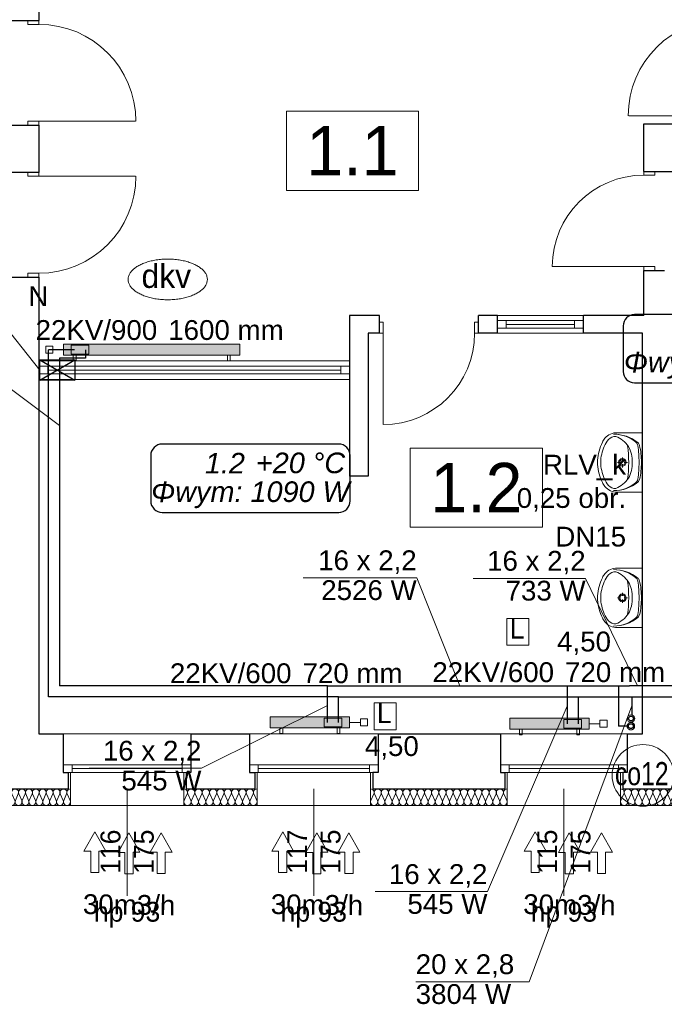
# Model space of a CAD drawing. Header units: millimetres. Extents: x -17429 to 155243, y -2908 to 188569.
# Tile 68 of 113: x 5579 to 11431, y 89510 to 98453. Entities that reach past the tile are written whole.
import ezdxf
from ezdxf.lldxf.tags import DXFTag

# ---------------------------------------------------------------- set-up
doc = ezdxf.new("R2010")
doc.units = ezdxf.units.MM
doc.header["$MEASUREMENT"] = 0
doc.linetypes.add('PHANTOM', pattern=[2.5, 1.25, -0.25, 0.25, -0.25, 0.25, -0.25])
doc.layers.get('0').update_dxf_attribs({"lineweight": 5})
for name, color, linetype in [('#opisy', 7, 'Continuous'), ('#podkład', 252, 'Continuous'), ('Arch ocieplenie', 252, 'Continuous'), ('INWENT wyposarzenie', 252, 'Continuous'), ('IS_Armatura_podłączeniowa_grz._dolnozas.', 255, 'SOLID'), ('IS_Armatura_Therm', 7, 'SOLID'), ('IS_Grafika', 7, 'SOLID'), ('IS_Grzejniki_Plan_rzut', 7, 'SOLID'), ('IS_Opisy_działek_Therm', 7, 'SOLID'), ('IS_Powrót', 5, 'DASH'), ('IS_Text_Armatury_Therm', 7, 'Continuous'), ('IS_Text_Konstrukcji', 7, 'Continuous'), ('IS_Text_Odbiornikow_Therm', 7, 'Continuous'), ('IS_Zasilanie', 1, 'SOLID')]:
    doc.layers.add(name, color=color, linetype=linetype)
for name, color, linetype, lineweight in [('#piony', 7, 'Continuous', 5), ('Arch opisy_Nr_Pióra__1', 252, 'Continuous', 25), ('Arch opisy_Nr_Pióra__21', 252, 'Continuous', 13), ('INWENT OPISY_Nr_Pióra__21', 252, 'Continuous', 13), ('INWENT wyposarzenie_Nr_Pióra__21', 252, 'Continuous', 13), ('INWENT. DRZWI_Nr_Pióra__21', 7, 'Continuous', 13), ('INWENT. OKNA_Nr_Pióra__5', 7, 'Continuous', 13), ('INWENT.ŚCIANY_Nr_Pióra__1', 252, 'Continuous', 25), ('INWENT.ŚCIANY_Nr_Pióra__21', 7, 'Continuous', 13)]:
    doc.layers.add(name, color=color, linetype=linetype, lineweight=lineweight)
doc.layers.add('arch izolacje_Nr_Pióra__3', color=7, linetype='Continuous', lineweight=13, true_color=0xff6600)
doc.layers.add('Arch ocieplenie_Nr_Pióra__22', color=7, linetype='Continuous', lineweight=9, true_color=0x7f7f7f)
doc.styles.add('ARIAL', font='arial.ttf', dxfattribs={"width": 0.75})
doc.styles.add('GENERATED_STYLE_2', font='txt')
doc.styles.add('GENERATED_STYLE_3', font='txt')
doc.styles.add('MtXpl_Arial', font='txt', dxfattribs={"height": 0.2})
doc.styles.get("Standard").update_dxf_attribs({"font": 'arial.ttf', "bigfont": 'BIGFONT.SHX'})
tags = doc.linetypes.add('DASH', pattern=[15, 10, -5]).pattern_tags.tags
tags[6:7] = [DXFTag(74, 4), DXFTag(75, 0), DXFTag(340, '0'), DXFTag(46, 0.0), DXFTag(50, 0.0), DXFTag(44, 0.0), DXFTag(45, 0.0)]
tags[4:5] = [DXFTag(74, 4), DXFTag(75, 0), DXFTag(340, '0'), DXFTag(46, 0.0), DXFTag(50, 0.0), DXFTag(44, 0.0), DXFTag(45, 0.0)]
tags = doc.linetypes.add('SOLID', pattern=[10, 10, 0]).pattern_tags.tags
tags[6:7] = [DXFTag(74, 4), DXFTag(75, 0), DXFTag(340, '0'), DXFTag(46, 0.0), DXFTag(50, 0.0), DXFTag(44, 0.0), DXFTag(45, 0.0)]
tags[4:5] = [DXFTag(74, 4), DXFTag(75, 0), DXFTag(340, '0'), DXFTag(46, 0.0), DXFTag(50, 0.0), DXFTag(44, 0.0), DXFTag(45, 0.0)]

# ---------------------------------------------------------------- blocks, each defined once
blk = doc.blocks.new('Izolacja cieplna 14_99', base_point=(6039.1, 91465.9))
at = {"layer": 'Arch ocieplenie_Nr_Pióra__22', "linetype": 'Continuous'}
for p, q in [((4687.8, 91421.2), (4661.7, 91360.6)), ((4719.2, 91360.6), (4693.1, 91421.2)), ((4750.5, 91421.2), (4724.4, 91360.6)), ((4781.9, 91360.6), (4755.8, 91421.2)), ((4813.3, 91421.2), (4787.2, 91360.6)), ((4844.6, 91360.6), (4818.5, 91421.2)), ((4876, 91421.2), (4849.9, 91360.6)), ((4907.3, 91360.6), (4881.3, 91421.2)), ((4938.7, 91421.2), (4912.6, 91360.6)), ((4970.1, 91360.6), (4944, 91421.2)), ((5001.4, 91421.2), (4975.3, 91360.6)), ((5032.8, 91360.6), (5006.7, 91421.2)), ((5064.2, 91421.2), (5038.1, 91360.6)), ((5095.5, 91360.6), (5069.4, 91421.2)), ((5126.9, 91421.2), (5100.8, 91360.6)), ((5158.3, 91360.6), (5132.2, 91421.2)), ((5189.6, 91421.2), (5163.5, 91360.6)), ((5221, 91360.6), (5194.9, 91421.2)), ((5252.3, 91421.2), (5226.3, 91360.6)), ((5283.7, 91360.6), (5257.6, 91421.2)), ((5315.1, 91421.2), (5289, 91360.6)), ((5346.4, 91360.6), (5320.3, 91421.2)), ((5377.8, 91421.2), (5351.7, 91360.6)), ((5409.2, 91360.6), (5383.1, 91421.2)), ((5440.5, 91421.2), (5414.4, 91360.6)), ((5471.9, 91360.6), (5445.8, 91421.2)), ((5503.3, 91421.2), (5477.2, 91360.6)), ((5534.6, 91360.6), (5508.5, 91421.2)), ((5566, 91421.2), (5539.9, 91360.6)), ((5597.3, 91360.6), (5571.3, 91421.2)), ((5628.7, 91421.2), (5602.6, 91360.6)), ((5660.1, 91360.6), (5634, 91421.2)), ((5691.4, 91421.2), (5665.3, 91360.6)), ((5722.8, 91360.6), (5696.7, 91421.2)), ((5754.2, 91421.2), (5728.1, 91360.6)), ((5785.5, 91360.6), (5759.4, 91421.2)), ((5816.9, 91421.2), (5790.8, 91360.6)), ((5848.3, 91360.6), (5822.2, 91421.2)), ((5879.6, 91421.2), (5853.5, 91360.6)), ((5911, 91360.6), (5884.9, 91421.2)), ((5942.3, 91421.2), (5916.3, 91360.6)), ((5973.7, 91360.6), (5947.6, 91421.2)), ((6005.1, 91421.2), (5979, 91360.6)), ((6036.4, 91360.6), (6010.3, 91421.2))]:
    blk.add_line(p, q, dxfattribs=at)
for centre, start_param, end_param in [((4659.1, 91434), 1.158004, 3.141593), ((4721.8, 91434), 1.158004, 5.125183), ((4784.5, 91434), 1.158004, 5.125183), ((4847.3, 91434), 1.158004, 5.125183), ((4910, 91434), 1.158004, 5.125183), ((4972.7, 91434), 1.158004, 5.125183), ((5035.4, 91434), 1.158004, 5.125183), ((5098.2, 91434), 1.158004, 5.125183), ((5160.9, 91434), 1.158004, 5.125183), ((5223.6, 91434), 1.158004, 5.125183), ((5286.3, 91434), 1.158004, 5.125183), ((5349.1, 91434), 1.158004, 5.125183), ((5411.8, 91434), 1.158004, 5.125183), ((5474.5, 91434), 1.158004, 5.125183), ((5537.3, 91434), 1.158004, 5.125183), ((5600, 91434), 1.158004, 5.125183), ((5662.7, 91434), 1.158004, 5.125183), ((5725.4, 91434), 1.158004, 5.125183), ((5788.2, 91434), 1.158004, 5.125183), ((5850.9, 91434), 1.158004, 5.125183), ((5913.6, 91434), 1.158004, 5.125183), ((5976.3, 91434), 1.158004, 5.125183), ((6039.1, 91434), 3.141593, 5.125182), ((4690.4, 91347.8), 4.299595, 8.266775), ((4753.2, 91347.8), 4.299595, 8.266775), ((4815.9, 91347.8), 4.299595, 8.266775), ((4878.6, 91347.8), 4.299595, 8.266775), ((4941.3, 91347.8), 4.299595, 8.266775), ((5004.1, 91347.8), 4.299595, 8.266775), ((5066.8, 91347.8), 4.299595, 8.266775), ((5129.5, 91347.8), 4.299595, 8.266775), ((5192.3, 91347.8), 4.299595, 8.266775), ((5255, 91347.8), 4.299595, 8.266775), ((5317.7, 91347.8), 4.299595, 8.266775), ((5380.4, 91347.8), 4.299595, 8.266775), ((5443.2, 91347.8), 4.299595, 8.266775), ((5505.9, 91347.8), 4.299595, 8.266775), ((5568.6, 91347.8), 4.299595, 8.266775), ((5631.3, 91347.8), 4.299595, 8.266775), ((5694.1, 91347.8), 4.299595, 8.266775), ((5756.8, 91347.8), 4.299595, 8.266775), ((5819.5, 91347.8), 4.299595, 8.266775), ((5882.3, 91347.8), 4.299595, 8.266775), ((5945, 91347.8), 4.299595, 8.266775), ((6007.7, 91347.8), 4.299595, 8.266775)]:
    blk.add_ellipse(centre, major_axis=(0, -31.9), ratio=0.983133, start_param=start_param, end_param=end_param, dxfattribs=at)
blk = doc.blocks.new('Izolacja cieplna 14_100', base_point=(12014.1, 91465.9))
at = {"layer": 'Arch ocieplenie_Nr_Pióra__22', "linetype": 'Continuous'}
for p, q in [((11064, 91421.2), (11036.8, 91360.6)), ((11096.7, 91360.6), (11069.5, 91421.2)), ((11129.3, 91421.2), (11102.1, 91360.6)), ((11162, 91360.6), (11134.8, 91421.2)), ((11194.7, 91421.2), (11167.5, 91360.6)), ((11227.3, 91360.6), (11200.1, 91421.2)), ((11260, 91421.2), (11232.8, 91360.6)), ((11292.7, 91360.6), (11265.5, 91421.2)), ((11325.3, 91421.2), (11298.1, 91360.6)), ((11358, 91360.6), (11330.8, 91421.2)), ((11390.7, 91421.2), (11363.5, 91360.6)), ((11423.3, 91360.6), (11396.1, 91421.2)), ((11456, 91421.2), (11428.8, 91360.6)), ((11488.7, 91360.6), (11461.5, 91421.2)), ((11521.3, 91421.2), (11494.1, 91360.6)), ((11554, 91360.6), (11526.8, 91421.2)), ((11586.7, 91421.2), (11559.5, 91360.6)), ((11619.3, 91360.6), (11592.1, 91421.2)), ((11652, 91421.2), (11624.8, 91360.6)), ((11684.7, 91360.6), (11657.5, 91421.2)), ((11717.3, 91421.2), (11690.1, 91360.6)), ((11750, 91360.6), (11722.8, 91421.2)), ((11782.7, 91421.2), (11755.5, 91360.6)), ((11815.3, 91360.6), (11788.1, 91421.2)), ((11848, 91421.2), (11820.8, 91360.6)), ((11880.7, 91360.6), (11853.5, 91421.2)), ((11913.3, 91421.2), (11886.1, 91360.6)), ((11946, 91360.6), (11918.8, 91421.2)), ((11978.7, 91421.2), (11951.5, 91360.6)), ((12011.3, 91360.6), (11984.1, 91421.2))]:
    blk.add_line(p, q, dxfattribs=at)
for centre, start_param, end_param in [((11034.1, 91434), 2.7288, 4.712389), ((11099.4, 91434), 2.7288, 6.695979), ((11164.7, 91434), 2.7288, 6.695979), ((11230.1, 91434), 2.7288, 6.695979), ((11295.4, 91434), 2.7288, 6.695979), ((11360.7, 91434), 2.7288, 6.695979), ((11426.1, 91434), 2.7288, 6.695979), ((11491.4, 91434), 2.7288, 6.695979), ((11556.7, 91434), 2.7288, 6.695979), ((11622.1, 91434), 2.7288, 6.695979), ((11687.4, 91434), 2.7288, 6.695979), ((11752.7, 91434), 2.7288, 6.695979), ((11818.1, 91434), 2.7288, 6.695979), ((11883.4, 91434), 2.7288, 6.695979), ((11948.7, 91434), 2.7288, 6.695979), ((12014.1, 91434), 4.712389, 6.695979), ((11066.7, 91347.8), 5.870392, 9.837571), ((11132.1, 91347.8), 5.870392, 9.837571), ((11197.4, 91347.8), 5.870392, 9.837571), ((11262.7, 91347.8), 5.870392, 9.837571), ((11328.1, 91347.8), 5.870392, 9.837571), ((11393.4, 91347.8), 5.870392, 9.837571), ((11458.7, 91347.8), 5.870392, 9.837571), ((11524.1, 91347.8), 5.870392, 9.837571), ((11589.4, 91347.8), 5.870392, 9.837571), ((11654.7, 91347.8), 5.870392, 9.837571), ((11720.1, 91347.8), 5.870392, 9.837571), ((11785.4, 91347.8), 5.870392, 9.837571), ((11850.7, 91347.8), 5.870392, 9.837571), ((11916.1, 91347.8), 5.870392, 9.837571), ((11981.4, 91347.8), 5.870392, 9.837571)]:
    blk.add_ellipse(centre, major_axis=(-32.7, 0), ratio=0.976583, start_param=start_param, end_param=end_param, dxfattribs=at)
blk = doc.blocks.new('Izolacja cieplna 14_106', base_point=(10004.1, 91465.9))
at = {"layer": 'Arch ocieplenie_Nr_Pióra__22', "linetype": 'Continuous'}
for p, q in [((8794, 91421.2), (8766.8, 91360.6)), ((8826.6, 91360.6), (8799.4, 91421.2)), ((8859.2, 91421.2), (8832.1, 91360.6)), ((8891.9, 91360.6), (8864.7, 91421.2)), ((8924.5, 91421.2), (8897.3, 91360.6)), ((8957.1, 91360.6), (8930, 91421.2)), ((8989.8, 91421.2), (8962.6, 91360.6)), ((9022.4, 91360.6), (8995.2, 91421.2)), ((9055, 91421.2), (9027.9, 91360.6)), ((9087.6, 91360.6), (9060.5, 91421.2)), ((9120.3, 91421.2), (9093.1, 91360.6)), ((9152.9, 91360.6), (9125.8, 91421.2)), ((9185.5, 91421.2), (9158.4, 91360.6)), ((9218.2, 91360.6), (9191, 91421.2)), ((9250.8, 91421.2), (9223.7, 91360.6)), ((9283.4, 91360.6), (9256.3, 91421.2)), ((9316.1, 91421.2), (9288.9, 91360.6)), ((9348.7, 91360.6), (9321.5, 91421.2)), ((9381.3, 91421.2), (9354.2, 91360.6)), ((9414, 91360.6), (9386.8, 91421.2)), ((9446.6, 91421.2), (9419.4, 91360.6)), ((9479.2, 91360.6), (9452.1, 91421.2)), ((9511.9, 91421.2), (9484.7, 91360.6)), ((9544.5, 91360.6), (9517.3, 91421.2)), ((9577.1, 91421.2), (9550, 91360.6)), ((9609.7, 91360.6), (9582.6, 91421.2)), ((9642.4, 91421.2), (9615.2, 91360.6)), ((9675, 91360.6), (9647.9, 91421.2)), ((9707.6, 91421.2), (9680.5, 91360.6)), ((9740.3, 91360.6), (9713.1, 91421.2)), ((9772.9, 91421.2), (9745.8, 91360.6)), ((9805.5, 91360.6), (9778.4, 91421.2)), ((9838.2, 91421.2), (9811, 91360.6)), ((9870.8, 91360.6), (9843.7, 91421.2)), ((9903.4, 91421.2), (9876.3, 91360.6)), ((9936.1, 91360.6), (9908.9, 91421.2)), ((9968.7, 91421.2), (9941.5, 91360.6)), ((10001.3, 91360.6), (9974.2, 91421.2))]:
    blk.add_line(p, q, dxfattribs=at)
for centre, start_param, end_param in [((8764.1, 91434), 2.7288, 4.712389), ((8829.3, 91434), 2.7288, 6.695979), ((8894.6, 91434), 2.7288, 6.695979), ((8959.9, 91434), 2.7288, 6.695979), ((9025.1, 91434), 2.7288, 6.695979), ((9090.4, 91434), 2.7288, 6.695979), ((9155.7, 91434), 2.7288, 6.695979), ((9220.9, 91434), 2.7288, 6.695979), ((9286.2, 91434), 2.7288, 6.695979), ((9351.4, 91434), 2.7288, 6.695979), ((9416.7, 91434), 2.7288, 6.695979), ((9482, 91434), 2.7288, 6.695979), ((9547.2, 91434), 2.7288, 6.695979), ((9612.5, 91434), 2.7288, 6.695979), ((9677.8, 91434), 2.7288, 6.695979), ((9743, 91434), 2.7288, 6.695979), ((9808.3, 91434), 2.7288, 6.695979), ((9873.5, 91434), 2.7288, 6.695979), ((9938.8, 91434), 2.7288, 6.695979), ((10004.1, 91434), 4.712389, 6.695979), ((8796.7, 91347.8), 5.870392, 9.837571), ((8862, 91347.8), 5.870392, 9.837571), ((8927.2, 91347.8), 5.870392, 9.837571), ((8992.5, 91347.8), 5.870392, 9.837571), ((9057.8, 91347.8), 5.870392, 9.837571), ((9123, 91347.8), 5.870392, 9.837571), ((9188.3, 91347.8), 5.870392, 9.837571), ((9253.5, 91347.8), 5.870392, 9.837571), ((9318.8, 91347.8), 5.870392, 9.837571), ((9384.1, 91347.8), 5.870392, 9.837571), ((9449.3, 91347.8), 5.870392, 9.837571), ((9514.6, 91347.8), 5.870392, 9.837571), ((9579.9, 91347.8), 5.870392, 9.837571), ((9645.1, 91347.8), 5.870392, 9.837571), ((9710.4, 91347.8), 5.870392, 9.837571), ((9775.6, 91347.8), 5.870392, 9.837571), ((9840.9, 91347.8), 5.870392, 9.837571), ((9906.2, 91347.8), 5.870392, 9.837571), ((9971.4, 91347.8), 5.870392, 9.837571)]:
    blk.add_ellipse(centre, major_axis=(-32.6, 0), ratio=0.977633, start_param=start_param, end_param=end_param, dxfattribs=at)
blk = doc.blocks.new('Izolacja cieplna 14_107', base_point=(7069.1, 91465.9))
at = {"layer": 'Arch ocieplenie_Nr_Pióra__22', "linetype": 'Continuous'}
for p, q in [((7071.9, 91360.6), (7099.5, 91421.2)), ((7105.1, 91421.2), (7132.8, 91360.6)), ((7138.4, 91360.6), (7166, 91421.2)), ((7171.6, 91421.2), (7199.3, 91360.6)), ((7204.9, 91360.6), (7232.5, 91421.2)), ((7238.1, 91421.2), (7265.8, 91360.6)), ((7271.4, 91360.6), (7299, 91421.2)), ((7304.6, 91421.2), (7332.3, 91360.6)), ((7337.9, 91360.6), (7365.5, 91421.2)), ((7371.1, 91421.2), (7398.8, 91360.6)), ((7404.4, 91360.6), (7432, 91421.2)), ((7437.6, 91421.2), (7465.3, 91360.6)), ((7470.9, 91360.6), (7498.5, 91421.2)), ((7504.1, 91421.2), (7531.8, 91360.6)), ((7537.4, 91360.6), (7565, 91421.2)), ((7570.6, 91421.2), (7598.3, 91360.6)), ((7603.9, 91360.6), (7631.5, 91421.2)), ((7637.1, 91421.2), (7664.8, 91360.6)), ((7670.4, 91360.6), (7698, 91421.2)), ((7703.6, 91421.2), (7731.3, 91360.6))]:
    blk.add_line(p, q, dxfattribs=at)
for centre, start_param, end_param in [((7069.1, 91434), 5.870392, 7.853982), ((7135.6, 91434), 5.870392, 9.837571), ((7202.1, 91434), 5.870392, 9.837571), ((7268.6, 91434), 5.870392, 9.837571), ((7335.1, 91434), 5.870392, 9.837571), ((7401.6, 91434), 5.870392, 9.837571), ((7468.1, 91434), 5.870392, 9.837571), ((7534.6, 91434), 5.870392, 9.837571), ((7601.1, 91434), 5.870392, 9.837571), ((7667.6, 91434), 5.870392, 9.837571), ((7734.1, 91434), 1.570796, 3.554385), ((7102.3, 91347.8), 2.728799, 6.695979), ((7168.8, 91347.8), 2.728799, 6.695979), ((7235.3, 91347.8), 2.728799, 6.695979), ((7301.8, 91347.8), 2.728799, 6.695979), ((7368.3, 91347.8), 2.728799, 6.695979), ((7434.8, 91347.8), 2.728799, 6.695979), ((7501.3, 91347.8), 2.728799, 6.695979), ((7567.8, 91347.8), 2.728799, 6.695979), ((7634.3, 91347.8), 2.728799, 6.695979), ((7700.8, 91347.8), 2.728799, 6.695979)]:
    blk.add_ellipse(centre, major_axis=(33.2, 0), ratio=0.95945, start_param=start_param, end_param=end_param, dxfattribs=at)
blk = doc.blocks.new('Symbol Umywalka 14_256', base_point=(10824, 94162))
at = {"layer": 'INWENT wyposarzenie_Nr_Pióra__21', "color": 252, "linetype": 'Continuous'}
for p, q in [((11234.1, 94702), (11005.6, 94702)), ((11234.1, 94162), (11234.1, 94702)), ((11050.7, 94477.3), (11050.7, 94448.5)), ((11234.1, 94517), (11234.1, 94346.9)), ((11034.1, 94431.8), (11005.3, 94431.8)), ((11050.7, 94415.2), (11050.7, 94386.4)), ((11096.2, 94431.8), (11067.4, 94431.8)), ((11234.1, 94162), (11005.6, 94162))]:
    blk.add_line(p, q, dxfattribs=at)
for radius in [35, 25]:
    blk.add_circle((11050.7, 94431.8), radius, dxfattribs=at)
for centre, radius, start, end in [((11151.4, 94455.4), 293, 140.71494, 170.00224), ((11058.6, 94517.7), 212.8, 141.31519, 152.84286), ((10999.7, 94564.7), 137.4, 87.54482, 141.25458), ((10985.9, 94588), 80.9, 86.06939, 139.19839), ((10976.1, 94348.4), 339.6, 50.74225, 90.98472), ((10974.3, 94382.9), 305.1, 48.60196, 90.75418), ((10903.1, 94444.9), 240.7, 32.84422, 68.44807), ((11267.7, 94418.3), 444.2, 153.7403, 175.79476), ((10123.3, 94431.9), 984.9, 351.17345, 8.82043), ((10899.2, 94451.3), 240.6, 355.39402, 31.05606), ((11146.3, 94578), 45, 7.90792, 48.60197), ((10048, 94425.5), 1153.8, 0.32245, 7.90792), ((11162.5, 94576.5), 45, 12.77149, 50.74225), ((10547.2, 94437.1), 675.9, 359.56719, 12.77149), ((11094, 94432), 270, 175.98758, 184.01242), ((11170.7, 94432), 316.7, 166.43339, 193.56661), ((11267.7, 94445.6), 444.2, 184.20524, 206.2597), ((11151.4, 94408.5), 293, 189.99776, 219.28506), ((10899.2, 94412.6), 240.6, 328.94394, 4.60598), ((10048, 94437.1), 1153.8, 352.16955, 359.75502), ((10547.2, 94426.2), 675.9, 347.30598, 0.51028), ((10903.1, 94419.1), 240.7, 291.55193, 327.15578), ((11146.5, 94286.1), 45, 311.47551, 352.16955), ((11162.7, 94287.6), 45, 309.33522, 347.30598), ((11058.6, 94346.2), 212.8, 207.15714, 218.68481), ((10999.7, 94299.2), 137.4, 218.74542, 272.45518), ((10985.9, 94275.9), 80.9, 220.80161, 273.93061), ((10976, 94515.4), 339.6, 269.09275, 309.33522), ((10974.2, 94480.9), 305.1, 269.32329, 311.47551)]:
    blk.add_arc(centre, radius, start, end, dxfattribs=at)
blk = doc.blocks.new('Symbol Umywalka 14_257', base_point=(10824, 92932))
at = {"layer": 'INWENT wyposarzenie_Nr_Pióra__21', "color": 252, "linetype": 'Continuous'}
for p, q in [((11234.1, 93472), (11005.6, 93472)), ((11234.1, 92932), (11234.1, 93472)), ((11234.1, 93287), (11234.1, 93116.9)), ((11034.1, 93201.8), (11005.3, 93201.8)), ((11050.7, 93247.3), (11050.7, 93218.5)), ((11096.2, 93201.8), (11067.4, 93201.8)), ((11050.7, 93185.2), (11050.7, 93156.4)), ((11234.1, 92932), (11005.6, 92932))]:
    blk.add_line(p, q, dxfattribs=at)
for radius in [35, 25]:
    blk.add_circle((11050.7, 93201.8), radius, dxfattribs=at)
for centre, radius, start, end in [((10999.7, 93334.7), 137.4, 87.54482, 141.25458), ((11267.7, 93188.3), 444.2, 153.7403, 175.79476), ((11151.4, 93225.4), 293, 140.71494, 170.00224), ((11058.6, 93287.7), 212.8, 141.31519, 152.84286), ((10985.9, 93358), 80.9, 86.06939, 139.19839), ((10976.1, 93118.4), 339.6, 50.74225, 90.98472), ((10974.3, 93152.9), 305.1, 48.60196, 90.75418), ((10903.1, 93214.9), 240.7, 32.84422, 68.44807), ((11146.3, 93348), 45, 7.90792, 48.60197), ((11162.5, 93346.5), 45, 12.77149, 50.74225), ((10123.3, 93201.9), 984.9, 351.17345, 8.82043), ((10899.2, 93221.3), 240.6, 355.39402, 31.05606), ((10048, 93195.5), 1153.8, 0.32245, 7.90792), ((10547.2, 93207.1), 675.9, 359.56719, 12.77149), ((11094, 93202), 270, 175.98758, 184.01242), ((11170.7, 93202), 316.7, 166.43339, 193.56661), ((10899.2, 93182.6), 240.6, 328.94394, 4.60598), ((10048, 93207.1), 1153.8, 352.16955, 359.75502), ((10547.2, 93196.2), 675.9, 347.30598, 0.51028), ((11267.7, 93215.6), 444.2, 184.20524, 206.2597), ((11151.4, 93178.5), 293, 189.99776, 219.28506), ((11058.6, 93116.2), 212.8, 207.15714, 218.68481), ((10976, 93285.4), 339.6, 269.09275, 309.33522), ((10974.2, 93250.9), 305.1, 269.32329, 311.47551), ((10903.1, 93189.1), 240.7, 291.55193, 327.15578), ((11146.5, 93056.1), 45, 311.47551, 352.16955), ((11162.7, 93057.6), 45, 309.33522, 347.30598), ((10999.7, 93069.2), 137.4, 218.74542, 272.45518), ((10985.9, 93045.9), 80.9, 220.80161, 273.93061)]:
    blk.add_arc(centre, radius, start, end, dxfattribs=at)
blk = doc.blocks.new('parter')
at = {"layer": 'arch izolacje_Nr_Pióra__3', "color": 252, "linetype": 'Continuous'}
for p, q in [((6039.1, 91615.9), (6039.1, 91315.9)), ((7069.1, 91615.9), (7069.1, 91315.9)), ((7734.1, 91315.9), (7734.1, 91615.9)), ((8764.1, 91315.9), (8764.1, 91615.9)), ((10004.1, 91615.9), (10004.1, 91315.9)), ((11034.1, 91315.9), (11034.1, 91615.9)), ((32134.1, 91315.9), (-11060.9, 91315.9)), ((6039.1, 91315.9), (4659.1, 91315.9)), ((7069.1, 91315.9), (7734.1, 91315.9)), ((10004.1, 91315.9), (8764.1, 91315.9)), ((12014.1, 91315.9), (11034.1, 91315.9))]:
    blk.add_line(p, q, dxfattribs=at)
at = {"layer": 'Arch opisy_Nr_Pióra__21', "color": 252, "linetype": 'Continuous'}
for p, q in [((9200.3, 97623.1), (8000.3, 97623.1)), ((8000.3, 97623.1), (8000.3, 96903.1)), ((9200.3, 96903.1), (9200.3, 97623.1)), ((8000.3, 96903.1), (9200.3, 96903.1)), ((10324.7, 94562.6), (9124.7, 94562.6)), ((9124.7, 94562.6), (9124.7, 93842.6)), ((10324.7, 93842.6), (10324.7, 94562.6)), ((9124.7, 93842.6), (10324.7, 93842.6))]:
    blk.add_line(p, q, dxfattribs=at)
at = {"layer": 'INWENT OPISY_Nr_Pióra__21', "color": 252, "linetype": 'Continuous'}
for p, q in [((6554.1, 91465.9), (6554.1, 90495.9)), ((8249.1, 91465.9), (8249.1, 90495.9)), ((10519.1, 91465.9), (10519.1, 90495.9))]:
    blk.add_line(p, q, dxfattribs=at)
at = {"layer": 'INWENT. DRZWI_Nr_Pióra__21', "color": 252, "linetype": 'Continuous'}
for p, q in [((5654.1, 98410.9), (5654.1, 98445.9)), ((5754.1, 98410.9), (5654.1, 98410.9)), ((5754.1, 98410.9), (5754.1, 98445.9)), ((11984.1, 97580.9), (11107.9, 97580.9)), ((5754.1, 97530.9), (5654.1, 97530.9)), ((5654.1, 97530.9), (5654.1, 97495.9)), ((5754.1, 97530.9), (6630.3, 97530.9)), ((5754.1, 97530.9), (5754.1, 97495.9)), ((5654.1, 97030.9), (5654.1, 97065.9)), ((5754.1, 97030.9), (5754.1, 97065.9)), ((11244.1, 97040.9), (11244.1, 97075.9)), ((11244.1, 97040.9), (11344.1, 97040.9)), ((11344.1, 97040.9), (11344.1, 97075.9)), ((5754.1, 97030.9), (5654.1, 97030.9)), ((5754.1, 97030.9), (6630.3, 97030.9)), ((5754.1, 96150.9), (5654.1, 96150.9)), ((5654.1, 96150.9), (5654.1, 96115.9)), ((5754.1, 96150.9), (5754.1, 96115.9)), ((11244.1, 96210.9), (10414.1, 96210.9)), ((11244.1, 96210.9), (11244.1, 96175.9)), ((11244.1, 96210.9), (11344.1, 96210.9)), ((11344.1, 96210.9), (11344.1, 96175.9)), ((8879.1, 95705.9), (8844.1, 95705.9)), ((8879.1, 95605.9), (8879.1, 95705.9)), ((9709.1, 95705.9), (9744.1, 95705.9)), ((9709.1, 95605.9), (9709.1, 95705.9)), ((8879.1, 95605.9), (8844.1, 95605.9)), ((8879.1, 95605.9), (8879.1, 94775.9)), ((9709.1, 95605.9), (9744.1, 95605.9))]:
    blk.add_line(p, q, dxfattribs=at)
for centre, radius, start, end in [((5754.1, 97530.9), 880, 0, 90), ((11984.1, 97580.9), 880, 90, 180), ((11244.1, 96210.9), 830, 90, 180), ((5754.1, 97030.9), 880, 270, 0), ((8879.1, 95605.9), 830, 270, 0)]:
    blk.add_arc(centre, radius, start, end, dxfattribs=at)
at = {"layer": 'INWENT. OKNA_Nr_Pióra__5', "color": 252, "linetype": 'Continuous'}
for p, q in [((10696.4, 95720.9), (9916.4, 95720.9)), ((9916.4, 95650.9), (9916.4, 95720.9)), ((9996.4, 95650.9), (9996.4, 95720.9)), ((10616.4, 95650.9), (10616.4, 95720.9)), ((10696.4, 95650.9), (10696.4, 95720.9)), ((9916.4, 95650.9), (10696.4, 95650.9)), ((9996.4, 95685.9), (10616.4, 95685.9)), ((8574.1, 95305.9), (5754.1, 95305.9)), ((5754.1, 95235.9), (5754.1, 95305.9)), ((5834.1, 95235.9), (5834.1, 95305.9)), ((5834.1, 95270.9), (8494.1, 95270.9)), ((8494.1, 95235.9), (8494.1, 95305.9)), ((8574.1, 95235.9), (8574.1, 95305.9)), ((5754.1, 95235.9), (8574.1, 95235.9)), ((7134.1, 91685.9), (5974.1, 91685.9)), ((5974.1, 91615.9), (5974.1, 91685.9)), ((6054.1, 91615.9), (6054.1, 91685.9)), ((7054.1, 91615.9), (7054.1, 91685.9)), ((7134.1, 91615.9), (7134.1, 91685.9)), ((8834.1, 91685.9), (7664.1, 91685.9)), ((7664.1, 91615.9), (7664.1, 91685.9)), ((7744.1, 91615.9), (7744.1, 91685.9)), ((8754.1, 91615.9), (8754.1, 91685.9)), ((8834.1, 91615.9), (8834.1, 91685.9)), ((11094.1, 91685.9), (9944.1, 91685.9)), ((9944.1, 91615.9), (9944.1, 91685.9)), ((10024.1, 91615.9), (10024.1, 91685.9)), ((11014.1, 91615.9), (11014.1, 91685.9)), ((11094.1, 91615.9), (11094.1, 91685.9)), ((5974.1, 91615.9), (7134.1, 91615.9)), ((6054.1, 91650.9), (7054.1, 91650.9)), ((7664.1, 91615.9), (8834.1, 91615.9)), ((7744.1, 91650.9), (8754.1, 91650.9)), ((9944.1, 91615.9), (11094.1, 91615.9)), ((10024.1, 91650.9), (11014.1, 91650.9))]:
    blk.add_line(p, q, dxfattribs=at)
at = {"layer": 'INWENT.ŚCIANY_Nr_Pióra__1', "color": 252, "linetype": 'Continuous'}
for p, q in [((5754.1, 102595.9), (5754.1, 98445.9)), ((5504.1, 98445.9), (5754.1, 98445.9)), ((-6485.9, 97495.9), (5754.1, 97495.9)), ((5754.1, 97495.9), (5754.1, 97065.9)), ((11244.1, 97075.9), (11244.1, 97505.9)), ((11244.1, 97505.9), (11984.1, 97505.9)), ((5754.1, 97065.9), (-6485.9, 97065.9)), ((11244.1, 97075.9), (26584.1, 97075.9)), ((11244.1, 97075.9), (11434.1, 97075.9)), ((11244.1, 95765.9), (11244.1, 96175.9)), ((11244.1, 96175.9), (11434.1, 96175.9)), ((5504.1, 96115.9), (5754.1, 96115.9)), ((5754.1, 96115.9), (5754.1, 91965.9)), ((8574.1, 95765.9), (8574.1, 94305.9)), ((8844.1, 95765.9), (8574.1, 95765.9)), ((8844.1, 95605.9), (8844.1, 95765.9)), ((9744.1, 95605.9), (9744.1, 95765.9)), ((9916.4, 95765.9), (9744.1, 95765.9)), ((9916.4, 95605.9), (9916.4, 95765.9)), ((11244.1, 95765.9), (10696.4, 95765.9)), ((10696.4, 95605.9), (10696.4, 95765.9)), ((8744.1, 95605.9), (8744.1, 94305.9)), ((8844.1, 95605.9), (8744.1, 95605.9)), ((9916.4, 95605.9), (9744.1, 95605.9)), ((11234.1, 95605.9), (10696.4, 95605.9)), ((11234.1, 91965.9), (11234.1, 95605.9)), ((8744.1, 94305.9), (8574.1, 94305.9)), ((5754.1, 91965.9), (5974.1, 91965.9)), ((5974.1, 91965.9), (5974.1, 91615.9)), ((7134.1, 91965.9), (7664.1, 91965.9)), ((7134.1, 91965.9), (7134.1, 91615.9)), ((7664.1, 91965.9), (7664.1, 91615.9)), ((8834.1, 91965.9), (9944.1, 91965.9)), ((8834.1, 91965.9), (8834.1, 91615.9)), ((9944.1, 91965.9), (9944.1, 91615.9)), ((11094.1, 91965.9), (11234.1, 91965.9)), ((11094.1, 91965.9), (11094.1, 91615.9)), ((5974.1, 91615.9), (6019.1, 91615.9)), ((6019.1, 91615.9), (6019.1, 91465.9)), ((7134.1, 91615.9), (7089.1, 91615.9)), ((7089.1, 91615.9), (7089.1, 91465.9)), ((7664.1, 91615.9), (7714.1, 91615.9)), ((7714.1, 91615.9), (7714.1, 91465.9)), ((8834.1, 91615.9), (8784.1, 91615.9)), ((8784.1, 91615.9), (8784.1, 91465.9)), ((9944.1, 91615.9), (9984.1, 91615.9)), ((9984.1, 91615.9), (9984.1, 91465.9)), ((11094.1, 91615.9), (11054.1, 91615.9)), ((11054.1, 91615.9), (11054.1, 91465.9)), ((4679.1, 91465.9), (6019.1, 91465.9)), ((7089.1, 91465.9), (7714.1, 91465.9)), ((8784.1, 91465.9), (9984.1, 91465.9)), ((11054.1, 91465.9), (11994.1, 91465.9))]:
    blk.add_line(p, q, dxfattribs=at)
at = {"layer": 'INWENT.ŚCIANY_Nr_Pióra__21', "color": 252, "linetype": 'Continuous'}
for p, q in [((10696.4, 95765.9), (9916.4, 95765.9)), ((10696.4, 95605.9), (9916.4, 95605.9)), ((5754.1, 95355.9), (8574.1, 95355.9)), ((5754.1, 95185.9), (8574.1, 95185.9)), ((5974.1, 91965.9), (7134.1, 91965.9)), ((7664.1, 91965.9), (8834.1, 91965.9)), ((9944.1, 91965.9), (11094.1, 91965.9))]:
    blk.add_line(p, q, dxfattribs=at)
at = {"layer": 'Arch ocieplenie', "color": 252, "linetype": 'Continuous', "lineweight": 9}
for name, p in [('Izolacja cieplna 14_99', (6039.1, 91465.9)), ('Izolacja cieplna 14_107', (7069.1, 91465.9)), ('Izolacja cieplna 14_106', (10004.1, 91465.9)), ('Izolacja cieplna 14_100', (12014.1, 91465.9))]:
    blk.add_blockref(name, p, dxfattribs=at)
at = {"layer": 'INWENT wyposarzenie', "color": 252, "linetype": 'Continuous', "lineweight": 9}
for name, p in [('Symbol Umywalka 14_256', (10824, 94162)), ('Symbol Umywalka 14_257', (10824, 92932))]:
    blk.add_blockref(name, p, dxfattribs=at)
at = {"layer": 'Arch opisy_Nr_Pióra__1', "color": 252, "linetype": 'Continuous', "char_height": 450, "attachment_point": 8, "style": 'GENERATED_STYLE_3'}
for s, insert in [('{1.1}', (8600.3, 97038.1)), ('{1.2}', (9724.7, 93977.6))]:
    blk.add_mtext(s, dxfattribs=dict(at, insert=insert))
at = {"layer": 'INWENT OPISY_Nr_Pióra__21', "color": 252, "linetype": 'Continuous', "char_height": 180, "width": 1346.334, "attachment_point": 2, "rotation": 90, "line_spacing_factor": 1.008452, "style": 'GENERATED_STYLE_2'}
for s, insert in [('{116\\P175}', (6312.9, 90895.9)), ('{117\\P175}', (8007.9, 90895.9)), ('{115\\P175}', (10277.9, 90895.9))]:
    blk.add_mtext(s, dxfattribs=dict(at, insert=insert))
at = {"layer": 'INWENT OPISY_Nr_Pióra__21', "color": 252, "linetype": 'Continuous', "char_height": 180, "attachment_point": 2, "style": 'GENERATED_STYLE_2'}
for insert in [(6554.1, 90440.2), (8249.1, 90440.2), (10519.1, 90440.2)]:
    blk.add_mtext('{hp 93}', dxfattribs=dict(at, insert=insert))
blk = doc.blocks.new('E210168')
at = {"color": 7, "lineweight": 13}
for p, q in [((19.41, 19.75), (19.41, 13.6)), ((19.41, 19.75), (36.98, 9.88)), ((19.41, 0), (36.98, 9.88)), ((19.41, 6.15), (19.41, 0))]:
    blk.add_line(p, q, dxfattribs=at)
blk.add_lwpolyline([(19.41, 13.6), (0, 13.6), (0, 6.15), (19.41, 6.15)], dxfattribs=at)

msp = doc.modelspace()

# ---------------------------------------------------------------- linework, layer by layer
at = {"layer": '#piony', "color": 7}
msp.add_circle((11237.4, 91589), 280.2, dxfattribs=at)
at = {"color": 1, "lineweight": 30}
for p, q in [((5761.7, 95178.4), (6080, 95363.4)), ((5761.7, 95363.4), (6080, 95178.4))]:
    msp.add_line(p, q, dxfattribs=at)
msp.add_lwpolyline([(5761.7, 95363.4), (6080, 95363.4), (6080, 95178.4), (5761.7, 95178.4)], close=True, dxfattribs=at)
at = {"layer": 'IS_Armatura_podłączeniowa_grz._dolnozas.', "color": 7, "lineweight": 0, "ltscale": 10}
for p, q in [((6207.7, 95495.9), (6047.7, 95495.9)), ((6047.7, 95495.9), (6047.7, 95415.9)), ((6207.7, 95415.9), (6207.7, 95495.9)), ((6047.7, 95415.9), (6207.7, 95415.9)), ((8504, 92110.2), (8344, 92110.2)), ((8344, 92110.2), (8344, 92030.2)), ((8504, 92030.2), (8504, 92110.2)), ((10678.7, 92098.1), (10518.7, 92098.1)), ((10518.7, 92098.1), (10518.7, 92018.1)), ((10678.7, 92018.1), (10678.7, 92098.1)), ((8344, 92030.2), (8504, 92030.2)), ((10518.7, 92018.1), (10678.7, 92018.1))]:
    msp.add_line(p, q, dxfattribs=at)
at = {"layer": 'IS_Armatura_Therm', "color": 7, "lineweight": 0, "ltscale": 10}
for p, q in [((5880.2, 95488.4), (5815.2, 95488.4)), ((5815.2, 95488.4), (5815.2, 95423.4)), ((5880.2, 95423.4), (5880.2, 95488.4)), ((5977.7, 95455.9), (5880.2, 95455.9)), ((5815.2, 95423.4), (5880.2, 95423.4)), ((8574, 92070.2), (8671.5, 92070.2)), ((8736.5, 92102.7), (8671.5, 92102.7)), ((8671.5, 92102.7), (8671.5, 92037.7)), ((8671.5, 92037.7), (8736.5, 92037.7)), ((8736.5, 92037.7), (8736.5, 92102.7)), ((10748.7, 92058.1), (10846.2, 92058.1)), ((10911.2, 92090.6), (10846.2, 92090.6)), ((10846.2, 92090.6), (10846.2, 92025.6)), ((10911.2, 92025.6), (10911.2, 92090.6)), ((10846.2, 92025.6), (10911.2, 92025.6))]:
    msp.add_line(p, q, dxfattribs=at)
at = {"layer": 'IS_Grafika', "color": 7, "lineweight": 5, "ltscale": 10}
for p, q in [((10202.2, 93014.6), (10002, 93014.6)), ((10002, 93014.6), (10002, 92770.4)), ((10202.2, 92770.4), (10202.2, 93014.6)), ((10002, 92770.4), (10202.2, 92770.4)), ((8996.9, 92248), (8796.7, 92248)), ((8796.7, 92248), (8796.7, 92003.7)), ((8996.9, 92003.7), (8996.9, 92248)), ((8796.7, 92003.7), (8996.9, 92003.7))]:
    msp.add_line(p, q, dxfattribs=at)
for points, knots in [([(6923, 96278.8), (6905.3, 96278.8), (6870.5, 96277.5), (6819.8, 96271.7), (6772, 96262.5), (6727.8, 96250), (6687.6, 96234.6), (6652, 96216.5), (6621.5, 96196), (6596.6, 96173.3), (6577.8, 96148.6), (6565.9, 96122), (6563.2, 96103.2), (6563.2, 96094)], [0, 0, 0, 0, 53.206774, 104.286131, 152.960622, 198.951577, 242.000697, 281.900205, 318.538128, 351.968842, 382.520946, 410.942343, 438.528187, 438.528187, 438.528187, 438.528187]), ([(7282.8, 96094), (7282.8, 96103.2), (7280.1, 96122), (7268.2, 96148.6), (7249.4, 96173.3), (7224.5, 96196), (7194, 96216.5), (7158.4, 96234.6), (7118.2, 96250), (7074, 96262.5), (7026.2, 96271.7), (6975.5, 96277.5), (6940.7, 96278.8), (6923, 96278.8)], [0, 0, 0, 0, 27.585844, 56.00724, 86.559344, 119.990058, 156.627982, 196.52749, 239.576609, 285.567565, 334.242055, 385.321413, 438.528187, 438.528187, 438.528187, 438.528187]), ([(6563.2, 96094), (6563.2, 96084.8), (6565.9, 96066), (6577.8, 96039.4), (6596.6, 96014.7), (6621.5, 95992), (6652, 95971.5), (6687.6, 95953.4), (6727.8, 95938), (6772, 95925.5), (6819.8, 95916.3), (6870.5, 95910.5), (6905.3, 95909.2), (6923, 95909.2)], [0, 0, 0, 0, 27.585844, 56.00724, 86.559344, 119.990058, 156.627982, 196.52749, 239.576609, 285.567565, 334.242055, 385.321413, 438.528187, 438.528187, 438.528187, 438.528187]), ([(6923, 95909.2), (6940.7, 95909.2), (6975.5, 95910.5), (7026.2, 95916.3), (7074, 95925.5), (7118.2, 95938), (7158.4, 95953.4), (7194, 95971.5), (7224.5, 95992), (7249.4, 96014.7), (7268.2, 96039.4), (7280.1, 96066), (7282.8, 96084.8), (7282.8, 96094)], [0, 0, 0, 0, 53.206774, 104.286131, 152.960622, 198.951577, 242.000697, 281.900205, 318.538128, 351.968842, 382.520946, 410.942343, 438.528187, 438.528187, 438.528187, 438.528187])]:
    msp.add_open_spline(points, degree=3, knots=knots, dxfattribs=at)
at = {"layer": 'IS_Grzejniki_Plan_rzut', "color": 252, "lineweight": 0, "ltscale": 10}
for p, q in [((7577.7, 95505.9), (5977.7, 95505.9)), ((5977.7, 95505.9), (5977.7, 95405.9)), ((7577.7, 95405.9), (7577.7, 95505.9)), ((5977.7, 95405.9), (7577.7, 95405.9)), ((6065.2, 95405.9), (6065.2, 95355.9)), ((6065.2, 95355.9), (6090.2, 95355.9)), ((6090.2, 95355.9), (6090.2, 95405.9)), ((7465.2, 95355.9), (7465.2, 95405.9)), ((7490.2, 95355.9), (7465.2, 95355.9)), ((7490.2, 95405.9), (7490.2, 95355.9)), ((8574, 92120.2), (7854, 92120.2)), ((7854, 92120.2), (7854, 92020.2)), ((8574, 92020.2), (8574, 92120.2)), ((10748.7, 92108.1), (10028.7, 92108.1)), ((10028.7, 92108.1), (10028.7, 92008.1)), ((10748.7, 92008.1), (10748.7, 92108.1)), ((7854, 92020.2), (8574, 92020.2)), ((7941.5, 92020.2), (7941.5, 91970.2)), ((7941.5, 91970.2), (7966.5, 91970.2)), ((7966.5, 91970.2), (7966.5, 92020.2)), ((8461.5, 91970.2), (8461.5, 92020.2)), ((8486.5, 91970.2), (8461.5, 91970.2)), ((8486.5, 92020.2), (8486.5, 91970.2)), ((10028.7, 92008.1), (10748.7, 92008.1)), ((10116.2, 92008.1), (10116.2, 91958.1)), ((10116.2, 91958.1), (10141.2, 91958.1)), ((10141.2, 91958.1), (10141.2, 92008.1)), ((10636.2, 91958.1), (10636.2, 92008.1)), ((10661.2, 91958.1), (10636.2, 91958.1)), ((10661.2, 92008.1), (10661.2, 91958.1))]:
    msp.add_line(p, q, dxfattribs=at)
at = {"layer": 'IS_Grzejniki_Plan_rzut', "color": 252, "linetype": 'Continuous', "lineweight": 0, "ltscale": 10, "extrusion": (0, 0, -1)}
for points in [[(-7577.7, 95405.9), (-5977.7, 95505.9), (-5977.7, 95405.9)], [(-5977.7, 95505.9), (-7577.7, 95405.9), (-7577.7, 95505.9)], [(-8574, 92020.2), (-7854, 92120.2), (-7854, 92020.2)], [(-7854, 92120.2), (-8574, 92020.2), (-8574, 92120.2)], [(-10748.7, 92008.1), (-10028.7, 92108.1), (-10028.7, 92008.1)], [(-10028.7, 92108.1), (-10748.7, 92008.1), (-10748.7, 92108.1)]]:
    msp.add_solid(points, dxfattribs=at)
at = {"layer": 'IS_Opisy_działek_Therm', "color": 1, "lineweight": 5, "ltscale": 10}
msp.add_line((5761.7, 95270.9), (4993.7, 96238.6), dxfattribs=at)
at = {"layer": 'IS_Opisy_działek_Therm', "color": 7, "lineweight": 5, "ltscale": 10}
for p, q in [((5940.3, 94768.6), (5003.7, 95466.5)), ((9183.2, 93383.6), (8153.2, 93383.6)), ((9574.9, 92401.7), (9183.2, 93383.6)), ((10716.9, 93378.6), (9696.9, 93378.6)), ((11188.1, 92401.7), (10716.9, 93378.6)), ((8374, 92222.4), (7228.8, 91653.8)), ((10548.7, 92217.6), (9825.5, 90533)), ((11135.2, 92220.5), (10204, 89714.4)), ((7228.8, 91653.8), (6208.8, 91653.8)), ((9825.5, 90533), (8805.5, 90533)), ((9174, 89714.4), (10204, 89714.4))]:
    msp.add_line(p, q, dxfattribs=at)
at = {"layer": 'IS_Powrót', "color": 5, "lineweight": 30, "ltscale": 20}
for p, q in [((6077.7, 95455.9), (5840.3, 95455.9)), ((5840.3, 92301.7), (5840.3, 95455.9)), ((8474, 92301.7), (5840.3, 92301.7)), ((8474, 92070.2), (8474, 92301.7)), ((8474, 92301.7), (12224, 92301.7)), ((10648.7, 92301.7), (10648.7, 92058.1)), ((11135.2, 92301.7), (11135.2, 92139.3))]:
    msp.add_line(p, q, dxfattribs=at)
at = {"layer": 'IS_Powrót', "color": 5, "lineweight": 0, "ltscale": 20}
msp.add_circle((11128.5, 92105.9), 34.1, dxfattribs=at)
at = {"layer": 'IS_Powrót', "color": 5, "lineweight": 30, "ltscale": 20}
msp.add_circle((11128.5, 92105.9), 22.1, dxfattribs=at)
at = {"layer": 'IS_Text_Konstrukcji', "color": 18, "linetype": 'SOLID', "ltscale": 10, "true_color": 0x000000}
for p, q in [((12649.3, 95774.9), (11161, 95774.9)), ((11057.6, 95671.6), (11057.6, 95258.2)), ((11161, 95154.9), (12649.3, 95154.9)), ((8475.7, 94598.2), (6872.3, 94598.2)), ((6769, 94494.9), (6769, 94081.5)), ((8579, 94081.5), (8579, 94494.9)), ((6872.3, 93978.2), (8475.7, 93978.2))]:
    msp.add_line(p, q, dxfattribs=at)
for centre, start, end in [((11161, 95671.6), 89.99996, 180.00004), ((11161, 95258.2), 179.99996, 270.00004), ((6872.3, 94494.9), 89.99996, 180.00004), ((8475.7, 94494.9), 359.99996, 90.00004), ((6872.3, 94081.5), 179.99996, 270.00004), ((8475.7, 94081.5), 269.99996, 0.00004)]:
    msp.add_arc(centre, 103.3, start, end, dxfattribs=at)
at = {"layer": 'IS_Zasilanie', "color": 1, "lineweight": 30, "ltscale": 10}
for p, q in [((6177.7, 95455.9), (6177.7, 95377.9)), ((6177.7, 95377.9), (5940.3, 95377.9)), ((5940.3, 95377.9), (5940.3, 92401.7)), ((8374, 92401.7), (5940.3, 92401.7)), ((8374, 92070.2), (8374, 92401.7)), ((8374, 92401.7), (10548.7, 92401.7)), ((10548.7, 92401.7), (10548.7, 92058.1)), ((10548.7, 92401.7), (11114.3, 92401.7)), ((11014.3, 92401.7), (11014.3, 92035.9)), ((11551.3, 92401.7), (11114.3, 92401.7)), ((11093.8, 92036.4), (11014.3, 92036.4))]:
    msp.add_line(p, q, dxfattribs=at)
at = {"layer": 'IS_Zasilanie', "color": 1, "linetype": 'PHANTOM', "lineweight": 0, "ltscale": 250}
msp.add_circle((11127.8, 92036.4), 34.1, dxfattribs=at)
at = {"layer": 'IS_Zasilanie', "color": 1, "linetype": 'PHANTOM', "lineweight": 30, "ltscale": 250}
msp.add_circle((11127.8, 92036.4), 22.1, dxfattribs=at)

# ---------------------------------------------------------------- block references
at = {"layer": '#podkład'}
msp.add_blockref('parter', (0, 0), dxfattribs=at)
at = {"color": 7, "lineweight": 5, "xscale": 10, "yscale": 10, "zscale": 10, "rotation": 90.09664922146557}
for p in [(6360.4, 90705.9), (6670.1, 90696.1), (6962.5, 90696.6), (8065.9, 90705.9), (8375.6, 90696.1), (8668, 90696.6), (10358, 90705.9), (10667.8, 90696.1), (10960.1, 90696.6)]:
    msp.add_blockref('E210168', p, dxfattribs=at)

# ---------------------------------------------------------------- texts
at = {"layer": '#opisy', "color": 7, "lineweight": 0, "style": 'ARIAL'}
for p in [(6151.7, 90330.1, 139.7), (7857.2, 90330.1, 139.7), (10149.4, 90330.1, 139.7)]:
    msp.add_text('30m3/h', height=180, rotation=359.21724, dxfattribs=at).set_placement(p)
at = {"layer": 'IS_Grafika', "color": 7, "lineweight": 5, "ltscale": 10, "style": 'MtXpl_Arial'}
for s, height, p in [('dkv', 216, (6685.1, 96017)), ('L', 180, (10027.6, 92830.9)), ('L', 180, (8822.3, 92064.2))]:
    msp.add_text(s, height=height, dxfattribs=at).set_placement(p)
at = {"layer": 'IS_Grafika', "color": 7, "lineweight": 5, "ltscale": 10, "style": 'MtXpl_Arial', "width": 0.8}
msp.add_text('co12', height=210, dxfattribs=at).set_placement((10982.9, 91500))
at = {"layer": 'IS_Opisy_działek_Therm', "color": 7, "lineweight": 5, "ltscale": 10, "char_height": 180}
for s, insert, attachment_point in [('\\fArial|b0|i0;16 x 2,2', (9183.2, 93419.6), 9), ('\\fArial|b0|i0;16 x 2,2', (10716.9, 93414.6), 9), ('\\fArial|b0|i0;2526 W', (9183.2, 93362), 3), ('\\fArial|b0|i0;733 W', (10716.9, 93357), 3), ('\\fArial|b0|i0;16 x 2,2', (7228.8, 91689.8), 9), ('\\fArial|b0|i0;545 W', (7228.8, 91632.2), 3), ('\\fArial|b0|i0;16 x 2,2', (9825.5, 90569), 9), ('\\fArial|b0|i0;545 W', (9825.5, 90511.4), 3), ('\\fArial|b0|i0;20 x 2,8', (9174, 89750.4), 7), ('\\fArial|b0|i0;3804 W', (9174, 89692.8), 1)]:
    msp.add_mtext(s, dxfattribs=dict(at, insert=insert, attachment_point=attachment_point))
at = {"layer": 'IS_Text_Armatury_Therm', "color": 7, "linetype": 'SOLID', "ltscale": 10, "char_height": 180}
for s, insert, attachment_point in [('\\fArial|b0|i0;N  ', (5838.9, 95851.8), 9), ('\\fArial|b0|i0;RLV_k', (11084.1, 94269.2), 9), ('\\fArial|b0|i0;0,25 obr.', (11084.1, 93985.2), 9), ('\\fArial|b0|i0;DN15  ', (11084.1, 93665.2), 9), ('\\fArial|b0|i0;4,50  ', (10457.6, 92681.4), 7), ('\\fArial|b0|i0;4,50  ', (8712.9, 91731.6), 7)]:
    msp.add_mtext(s, dxfattribs=dict(at, insert=insert, attachment_point=attachment_point))
at = {"layer": 'IS_Text_Konstrukcji', "color": 18, "linetype": 'SOLID', "ltscale": 10, "true_color": 0x000000, "char_height": 187.2}
for s, insert, attachment_point in [('\\fArial|b0|i1;Φwym: 292 W', (11892.6, 95436.1), 2), ('\\fArial|b0|i1;1.2', (7624, 94331.4), 9), ('\\fArial|b0|i1;+20 °C', (7724, 94331.4), 7), ('\\fArial|b0|i1;Φwym: 1090 W', (7674, 94259.4), 2)]:
    msp.add_mtext(s, dxfattribs=dict(at, insert=insert, attachment_point=attachment_point))
at = {"layer": 'IS_Text_Odbiornikow_Therm', "color": 7, "linetype": 'SOLID', "ltscale": 10, "char_height": 180}
for s, insert, attachment_point in [('\\fArial|b0|i0;22KV/900', (6827.7, 95541.9), 9), ('\\fArial|b0|i0;1600 mm', (6927.7, 95541.9), 7), ('\\fArial|b0|i0;22KV/600', (8046.9, 92424.3), 9), ('\\fArial|b0|i0;720 mm', (8146.9, 92424.3), 7), ('\\fArial|b0|i0;22KV/600', (10430.1, 92434), 9), ('\\fArial|b0|i0;720 mm', (10530.1, 92434), 7)]:
    msp.add_mtext(s, dxfattribs=dict(at, insert=insert, attachment_point=attachment_point))

doc.saveas('drawing.dxf')
